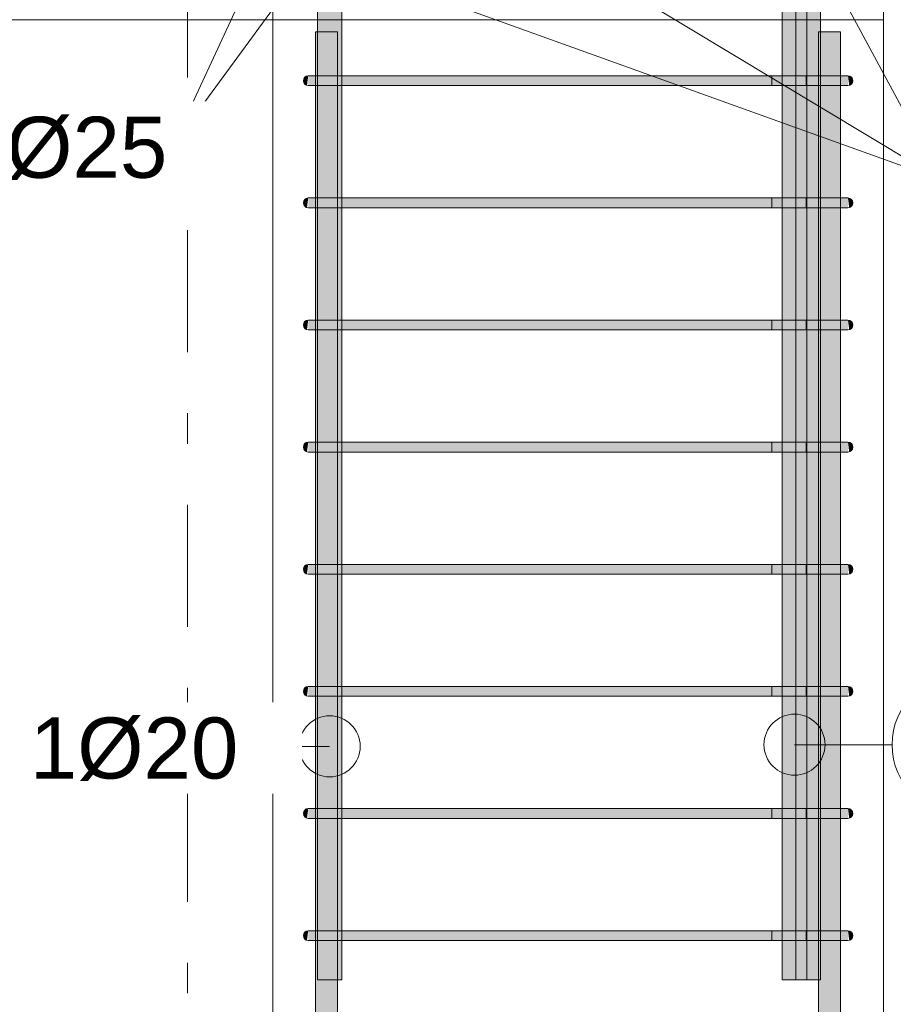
# Model space of a CAD drawing. Header units: millimetres. Extents: x -25607 to 9385, y 1894 to 10168.
# Tile 75 of 181: x -6107 to -5392, y 7864 to 8670. Entities that reach past the tile are written whole.
import ezdxf

# ---------------------------------------------------------------- set-up
doc = ezdxf.new("R2010")
doc.units = ezdxf.units.MM
doc.linetypes.add('Čára osnovy', pattern=[225, 100, -50, 25, -50])
for name, color, linetype, lineweight in [('S-BEAM', 12, 'Continuous', 9), ('S-COLS', 52, 'Continuous', 9), ('S-GRID', 1, 'Continuous', 5), ('S-RBAR', 171, 'Continuous', 5), ('S-RBAR-IDEN', 171, 'Continuous', 5)]:
    doc.layers.add(name, color=color, linetype=linetype, lineweight=lineweight)
doc.styles.add('Arial', font='arial.ttf', dxfattribs={"height": 50})

# ---------------------------------------------------------------- blocks, each defined once
blk = doc.blocks.new('Popisek výztuže - _Typ_ množství_PRAVÝ _řezy_-573729-V4')
at = {"layer": 'S-RBAR-IDEN'}
for p, q in [((-24857.77, 9096.15), (-24967.46, 9096.15)), ((-24967.46, 8979.71), (-24857.77, 8979.71))]:
    blk.add_line(p, q, dxfattribs=at)
for centre, start, end in [((-24967.46, 9037.93), 90, 270), ((-24857.77, 9037.93), 277.64339, 82.35661)]:
    blk.add_arc(centre, 58.22, start, end, dxfattribs=at)

msp = doc.modelspace()

# ---------------------------------------------------------------- hatches: boundary and pattern name
at = {"layer": 'S-RBAR'}
h = msp.add_hatch(color=7, dxfattribs=at)
h.paths.add_polyline_path([(-5843.45, 7883.8), (-5843.45, 7916), (-5846.95, 7916), (-5846.95, 7883.8)])
h.paths.add_polyline_path([(-5846.95, 7924), (-5843.45, 7924), (-5843.45, 8016), (-5846.95, 8016), (-5846.95, 7946.05)])
h.paths.add_polyline_path([(-5846.95, 8024), (-5843.45, 8024), (-5843.45, 8116), (-5846.95, 8116), (-5846.95, 8068.42)])
h.paths.add_polyline_path([(-5846.95, 8124), (-5843.45, 8124), (-5843.45, 8216), (-5846.95, 8216), (-5846.95, 8129.6)])
h.paths.add_polyline_path([(-5846.95, 8224), (-5843.45, 8224), (-5843.45, 8316), (-5846.95, 8316), (-5846.95, 8251.97)])
h.paths.add_polyline_path([(-5846.95, 8324), (-5843.45, 8324), (-5843.45, 8416), (-5846.95, 8416), (-5846.95, 8374.34)])
h.paths.add_polyline_path([(-5846.95, 8424), (-5843.45, 8424), (-5843.45, 8516), (-5846.95, 8516), (-5846.95, 8435.52)])
h.paths.add_polyline_path([(-5843.45, 8524), (-5843.45, 8616), (-5846.95, 8616), (-5846.95, 8524)])
h.paths.add_polyline_path([(-5843.45, 8624), (-5843.45, 8695), (-5848.16, 8695.17), (-5852.04, 8695.59), (-5853.06, 8695.17), (-5854.63, 8695.04), (-5855.65, 8695.17), (-5857.32, 8696.02), (-5857.89, 8696.46), (-5859.36, 8697.98), (-5861.86, 8699.02), (-5863.45, 8700.24), (-5863.45, 8660), (-5846.95, 8660), (-5846.95, 8624)])
h.paths.add_polyline_path([(-5846.86, 8705), (-5843.45, 8705), (-5843.45, 8707.64), (-5849.36, 8707.64), (-5849.36, 8705.33)])
h.paths.add_polyline_path([(-5843.45, 8729.64), (-5843.45, 8783.8), (-5849.36, 8783.8), (-5849.36, 8729.64)])
h.paths.add_polyline_path([(-5863.45, 8729.64), (-5859.36, 8729.64), (-5859.36, 8783.8), (-5863.45, 8783.8), (-5863.45, 8741.44)])
h = msp.add_hatch(color=7, dxfattribs=at)
h.paths.add_polyline_path([(-5482.79, 7883.8), (-5462.79, 7883.8), (-5462.79, 7916), (-5482.79, 7916), (-5482.79, 7884.87)])
h.paths.add_polyline_path([(-5462.79, 7924), (-5462.79, 8016), (-5482.79, 8016), (-5482.79, 7924)])
h.paths.add_polyline_path([(-5462.79, 8024), (-5462.79, 8116), (-5482.79, 8116), (-5482.79, 8024)])
h.paths.add_polyline_path([(-5482.79, 8124), (-5462.79, 8124), (-5462.79, 8216), (-5482.79, 8216), (-5482.79, 8129.6)])
h.paths.add_polyline_path([(-5462.79, 8224), (-5462.79, 8316), (-5482.79, 8316), (-5482.79, 8224)])
h.paths.add_polyline_path([(-5462.79, 8324), (-5462.79, 8416), (-5482.79, 8416), (-5482.79, 8324)])
h.paths.add_polyline_path([(-5482.79, 8424), (-5462.79, 8424), (-5462.79, 8516), (-5482.79, 8516), (-5482.79, 8496.7)])
h.paths.add_polyline_path([(-5462.79, 8524), (-5462.79, 8616), (-5482.79, 8616), (-5482.79, 8524)])
h.paths.add_polyline_path([(-5482.79, 8624), (-5462.79, 8624), (-5462.79, 8695), (-5482.79, 8695), (-5482.79, 8680.26)])
h.paths.add_polyline_path([(-5479.29, 8705), (-5481.93, 8707.64), (-5482.79, 8707.64), (-5482.79, 8705)])
h.paths.add_polyline_path([(-5462.79, 8705.99), (-5462.79, 8707.64), (-5466.76, 8707.64), (-5464.63, 8706.75)])
h.paths.add_polyline_path([(-5482.79, 8729.64), (-5462.79, 8729.64), (-5462.79, 8759.21), (-5478.08, 8774.5), (-5471.01, 8781.57), (-5462.79, 8773.36), (-5462.79, 8783.8), (-5482.79, 8783.8), (-5482.79, 8741.44)])
h = msp.add_hatch(color=7, dxfattribs=at)
h.paths.add_polyline_path([(-5453.05, 7883.8), (-5453.05, 7916), (-5462.79, 7916), (-5462.79, 7883.8)])
h.paths.add_polyline_path([(-5453.05, 7924), (-5453.05, 8016), (-5462.79, 8016), (-5462.79, 7924)])
h.paths.add_polyline_path([(-5462.79, 8024), (-5453.05, 8024), (-5453.05, 8116), (-5462.79, 8116)])
h.paths.add_polyline_path([(-5462.79, 8124), (-5453.05, 8124), (-5453.05, 8216), (-5462.79, 8216), (-5462.79, 8129.6)])
h.paths.add_polyline_path([(-5453.05, 8224), (-5453.05, 8316), (-5462.79, 8316), (-5462.79, 8224)])
h.paths.add_polyline_path([(-5453.05, 8324), (-5453.05, 8416), (-5462.79, 8416), (-5462.79, 8324)])
h.paths.add_polyline_path([(-5462.79, 8424), (-5453.05, 8424), (-5453.05, 8516), (-5462.79, 8516), (-5462.79, 8496.7)])
h.paths.add_polyline_path([(-5462.79, 8524), (-5453.05, 8524), (-5453.05, 8616), (-5462.79, 8616)])
h.paths.add_polyline_path([(-5453.05, 8624), (-5453.05, 8660), (-5451.56, 8660), (-5451.69, 8695.68), (-5457.79, 8695), (-5462.79, 8695), (-5462.79, 8624)])
h.paths.add_polyline_path([(-5452.79, 8705.54), (-5451.56, 8705.73), (-5451.69, 8707.64), (-5452.79, 8707.64), (-5452.79, 8705.68)])
h.paths.add_polyline_path([(-5451.56, 8729.64), (-5451.56, 8747.98), (-5452.79, 8749.21), (-5452.79, 8729.64)])
h.paths.add_polyline_path([(-5451.56, 8762.12), (-5451.61, 8783.8), (-5452.79, 8783.8), (-5452.79, 8763.36)])
h = msp.add_hatch(color=7, dxfattribs=at)
h.paths.add_polyline_path([(-5852.04, 5795), (-5846.95, 5795.01), (-5854.63, 5796.02), (-5861.86, 5799.02), (-5864.95, 5801.39), (-5864.95, 5795), (-5854.63, 5795)])
h.paths.add_polyline_path([(-5846.95, 5805.01), (-5846.95, 5916), (-5864.95, 5916), (-5864.95, 5816.85), (-5864.18, 5815), (-5861.01, 5810.86), (-5856.86, 5807.68), (-5852.04, 5805.68)])
h.paths.add_polyline_path([(-5864.95, 5924), (-5846.95, 5924), (-5846.95, 5984.99), (-5852.04, 5984.32), (-5856.86, 5982.32), (-5861.01, 5979.14), (-5864.18, 5975), (-5864.95, 5973.15), (-5864.95, 5926.99)])
h.paths.add_polyline_path([(-5864.95, 5988.61), (-5861.01, 5991.34), (-5854.63, 5993.98), (-5846.95, 5995), (-5846.95, 6016), (-5864.95, 6016), (-5864.95, 5990.98)])
h.paths.add_polyline_path([(-5846.95, 6024), (-5846.95, 6116), (-5864.95, 6116), (-5864.95, 6024), (-5851, 6024)])
h.paths.add_polyline_path([(-5858.65, 6124), (-5846.95, 6124), (-5846.95, 6216), (-5864.95, 6216), (-5864.95, 6124), (-5861.9, 6124)])
h.paths.add_polyline_path([(-5864.95, 6224), (-5846.95, 6224), (-5846.95, 6316), (-5864.95, 6316), (-5864.95, 6232.91)])
h.paths.add_polyline_path([(-5864.95, 6324), (-5846.95, 6324), (-5846.95, 6416), (-5864.95, 6416), (-5864.95, 6355.28)])
h.paths.add_polyline_path([(-5846.95, 6424), (-5846.95, 6516), (-5864.95, 6516), (-5864.95, 6424), (-5851, 6424)])
h.paths.add_polyline_path([(-5864.95, 6524), (-5846.95, 6524), (-5846.95, 6616), (-5864.95, 6616), (-5864.95, 6538.83)])
h.paths.add_polyline_path([(-5864.95, 6624), (-5846.95, 6624), (-5846.95, 6716), (-5864.95, 6716), (-5864.95, 6661.2)])
h.paths.add_polyline_path([(-5846.95, 6724), (-5846.95, 6816), (-5864.95, 6816), (-5864.95, 6724), (-5851, 6724)])
h.paths.add_polyline_path([(-5864.95, 6824), (-5846.95, 6824), (-5846.95, 6916), (-5864.95, 6916), (-5864.95, 6844.75)])
h.paths.add_polyline_path([(-5864.95, 6924), (-5846.95, 6924), (-5846.95, 7016), (-5864.95, 7016), (-5864.95, 6967.11)])
h.paths.add_polyline_path([(-5864.95, 7024), (-5846.95, 7024), (-5846.95, 7116), (-5864.95, 7116), (-5864.95, 7028.3)])
h.paths.add_polyline_path([(-5864.95, 7124), (-5846.95, 7124), (-5846.95, 7216), (-5864.95, 7216), (-5864.95, 7150.67)])
h.paths.add_polyline_path([(-5864.95, 7224), (-5846.95, 7224), (-5846.95, 7316), (-5864.95, 7316), (-5864.95, 7273.03)])
h.paths.add_polyline_path([(-5864.95, 7324), (-5846.95, 7324), (-5846.95, 7416), (-5864.95, 7416), (-5864.95, 7334.22)])
h.paths.add_polyline_path([(-5864.95, 7424), (-5846.95, 7424), (-5846.95, 7516), (-5864.95, 7516), (-5864.95, 7456.58)])
h.paths.add_polyline_path([(-5846.95, 7524), (-5846.95, 7616), (-5864.95, 7616), (-5864.95, 7524), (-5851, 7524)])
h.paths.add_polyline_path([(-5864.95, 7624), (-5846.95, 7624), (-5846.95, 7716), (-5864.95, 7716), (-5864.95, 7640.13)])
h.paths.add_polyline_path([(-5864.95, 7724), (-5846.95, 7724), (-5846.95, 7816), (-5864.95, 7816), (-5864.95, 7762.5)])
h.paths.add_polyline_path([(-5846.95, 7824), (-5846.95, 7916), (-5864.95, 7916), (-5864.95, 7824), (-5851, 7824)])
h.paths.add_polyline_path([(-5864.95, 7924), (-5846.95, 7924), (-5846.95, 8016), (-5864.95, 8016), (-5864.95, 7946.05)])
h.paths.add_polyline_path([(-5858.65, 8024), (-5846.95, 8024), (-5846.95, 8116), (-5864.95, 8116), (-5864.95, 8024), (-5861.9, 8024)])
h.paths.add_polyline_path([(-5864.95, 8124), (-5846.95, 8124), (-5846.95, 8216), (-5864.95, 8216), (-5864.95, 8129.6)])
h.paths.add_polyline_path([(-5864.95, 8224), (-5846.95, 8224), (-5846.95, 8316), (-5864.95, 8316), (-5864.95, 8251.97)])
h.paths.add_polyline_path([(-5864.95, 8324), (-5846.95, 8324), (-5846.95, 8416), (-5864.95, 8416), (-5864.95, 8374.34)])
h.paths.add_polyline_path([(-5864.95, 8424), (-5846.95, 8424), (-5846.95, 8516), (-5864.95, 8516), (-5864.95, 8435.52)])
h.paths.add_polyline_path([(-5864.95, 8524), (-5846.95, 8524), (-5846.95, 8616), (-5864.95, 8616), (-5864.95, 8557.89)])
h.paths.add_polyline_path([(-5846.95, 8624), (-5846.95, 8660), (-5864.95, 8660), (-5864.95, 8624), (-5851, 8624)])
h = msp.add_hatch(color=7, dxfattribs=at)
h.paths.add_polyline_path([(-5436.86, 5870), (-5436.86, 5916), (-5453.05, 5916), (-5453.05, 5870), (-5445.56, 5870)])
h.paths.add_polyline_path([(-5436.86, 5924), (-5436.86, 5965), (-5437.54, 5970.18), (-5439.54, 5975), (-5442.72, 5979.14), (-5446.86, 5982.32), (-5451.69, 5984.32), (-5453.05, 5984.32), (-5453.05, 5924), (-5438.1, 5924)])
h.paths.add_polyline_path([(-5435.05, 5985.43), (-5435.05, 6016), (-5453.05, 6016), (-5453.05, 5994.5), (-5449, 5993.94), (-5441.86, 5990.98), (-5435.65, 5986.21)])
h.paths.add_polyline_path([(-5453.05, 6024), (-5435.05, 6024), (-5435.05, 6116), (-5453.05, 6116), (-5453.05, 6049.36)])
h.paths.add_polyline_path([(-5435.05, 6124), (-5435.05, 6216), (-5453.05, 6216), (-5453.05, 6124), (-5438.1, 6124)])
h.paths.add_polyline_path([(-5435.05, 6224), (-5435.05, 6316), (-5453.05, 6316), (-5453.05, 6224), (-5438.1, 6224)])
h.paths.add_polyline_path([(-5445.17, 6324), (-5435.05, 6324), (-5435.05, 6416), (-5453.05, 6416), (-5453.05, 6324), (-5445.56, 6324)])
h.paths.add_polyline_path([(-5445.17, 6424), (-5435.05, 6424), (-5435.05, 6516), (-5453.05, 6516), (-5453.05, 6424), (-5445.56, 6424)])
h.paths.add_polyline_path([(-5435.05, 6524), (-5435.05, 6616), (-5453.05, 6616), (-5453.05, 6524), (-5438.1, 6524)])
h.paths.add_polyline_path([(-5435.05, 6624), (-5435.05, 6716), (-5453.05, 6716), (-5453.05, 6624), (-5438.1, 6624)])
h.paths.add_polyline_path([(-5449, 6724), (-5435.05, 6724), (-5435.05, 6816), (-5453.05, 6816), (-5453.05, 6724)])
h.paths.add_polyline_path([(-5438.1, 6824), (-5435.05, 6824), (-5435.05, 6916), (-5453.05, 6916), (-5453.05, 6824), (-5441.35, 6824)])
h.paths.add_polyline_path([(-5445.56, 6924), (-5435.05, 6924), (-5435.05, 7016), (-5453.05, 7016), (-5453.05, 6924), (-5449, 6924)])
h.paths.add_polyline_path([(-5435.05, 7024), (-5435.05, 7116), (-5453.05, 7116), (-5453.05, 7024), (-5438.1, 7024)])
h.paths.add_polyline_path([(-5435.05, 7124), (-5435.05, 7216), (-5453.05, 7216), (-5453.05, 7124), (-5438.1, 7124)])
h.paths.add_polyline_path([(-5453.05, 7224), (-5435.05, 7224), (-5435.05, 7316), (-5453.05, 7316), (-5453.05, 7273.03)])
h.paths.add_polyline_path([(-5435.05, 7324), (-5435.05, 7416), (-5453.05, 7416), (-5453.05, 7324), (-5438.1, 7324)])
h.paths.add_polyline_path([(-5445.17, 7424), (-5435.05, 7424), (-5435.05, 7516), (-5453.05, 7516), (-5453.05, 7424), (-5445.56, 7424)])
h.paths.add_polyline_path([(-5438.1, 7524), (-5435.05, 7524), (-5435.05, 7616), (-5453.05, 7616), (-5453.05, 7524), (-5441.35, 7524)])
h.paths.add_polyline_path([(-5438.1, 7624), (-5435.05, 7624), (-5435.05, 7716), (-5453.05, 7716), (-5453.05, 7624), (-5441.35, 7624)])
h.paths.add_polyline_path([(-5438.1, 7724), (-5435.05, 7724), (-5435.05, 7816), (-5453.05, 7816), (-5453.05, 7724), (-5441.35, 7724)])
h.paths.add_polyline_path([(-5453.05, 7824), (-5435.05, 7824), (-5435.05, 7916), (-5453.05, 7916), (-5453.05, 7884.87)])
h.paths.add_polyline_path([(-5435.05, 7924), (-5435.05, 8016), (-5453.05, 8016), (-5453.05, 7924), (-5438.1, 7924)])
h.paths.add_polyline_path([(-5445.56, 8024), (-5435.05, 8024), (-5435.05, 8116), (-5453.05, 8116), (-5453.05, 8024), (-5449, 8024)])
h.paths.add_polyline_path([(-5435.05, 8124), (-5435.05, 8216), (-5453.05, 8216), (-5453.05, 8124), (-5438.1, 8124)])
h.paths.add_polyline_path([(-5449, 8224), (-5435.05, 8224), (-5435.05, 8316), (-5453.05, 8316), (-5453.05, 8224)])
h.paths.add_polyline_path([(-5435.05, 8324), (-5435.05, 8416), (-5453.05, 8416), (-5453.05, 8324), (-5438.1, 8324)])
h.paths.add_polyline_path([(-5435.05, 8424), (-5435.05, 8516), (-5453.05, 8516), (-5453.05, 8424), (-5438.1, 8424)])
h.paths.add_polyline_path([(-5441.35, 8524), (-5435.05, 8524), (-5435.05, 8616), (-5453.05, 8616), (-5453.05, 8524), (-5445.17, 8524)])
h.paths.add_polyline_path([(-5438.1, 8624), (-5435.05, 8624), (-5435.05, 8660), (-5453.05, 8660), (-5453.05, 8624), (-5441.35, 8624)])
for points in [[(-5872.04, 8616.14), (-5871, 8624), (-5873, 8623.46), (-5874.46, 8622), (-5875, 8620), (-5874.46, 8618), (-5873, 8616.54)], [(-5854.83, 8616), (-5851, 8616), (-5851, 8624), (-5871, 8624), (-5871, 8616), (-5855.15, 8616)], [(-5831.36, 8616), (-5449, 8616), (-5449, 8624), (-5851, 8624), (-5851, 8616)], [(-5449, 8616), (-5429, 8616.14), (-5429, 8624), (-5449, 8624), (-5449, 8619.07)], [(-5427.96, 8616.14), (-5427, 8616.54), (-5425.54, 8618), (-5425, 8620), (-5425.54, 8622), (-5427, 8623.46), (-5429, 8624), (-5428.34, 8618.96)], [(-5872.04, 8516.14), (-5871, 8524), (-5873, 8523.46), (-5874.46, 8522), (-5875, 8520), (-5874.46, 8518), (-5873, 8516.54)], [(-5861.9, 8516), (-5851, 8516), (-5851, 8524), (-5871, 8524), (-5871, 8516), (-5865.14, 8516)], [(-5851, 8516), (-5449, 8516), (-5449, 8524), (-5851, 8524)], [(-5432.69, 8516), (-5429, 8516.14), (-5429, 8524), (-5449, 8524), (-5449, 8516), (-5434.86, 8516)], [(-5427.96, 8516.14), (-5427, 8516.54), (-5425.54, 8518), (-5425, 8520), (-5425.54, 8522), (-5427, 8523.46), (-5429, 8524), (-5428.34, 8518.96)], [(-5872.04, 8416.14), (-5871, 8424), (-5873, 8423.46), (-5874.46, 8422), (-5875, 8420), (-5874.46, 8418), (-5873, 8416.54)], [(-5861.9, 8416), (-5851, 8416), (-5851, 8424), (-5871, 8424), (-5871, 8416), (-5865.14, 8416)], [(-5851, 8416), (-5449, 8416), (-5449, 8424), (-5851, 8424)], [(-5432.69, 8416), (-5429, 8416.14), (-5429, 8424), (-5449, 8424), (-5449, 8416), (-5434.86, 8416)], [(-5427.96, 8416.14), (-5427, 8416.54), (-5425.54, 8418), (-5425, 8420), (-5425.54, 8422), (-5427, 8423.46), (-5429, 8424), (-5428.34, 8418.96)], [(-5872.04, 8316.14), (-5871, 8324), (-5873, 8323.46), (-5874.46, 8322), (-5875, 8320), (-5874.46, 8318), (-5873, 8316.54)], [(-5861.9, 8316), (-5851, 8316), (-5851, 8324), (-5871, 8324), (-5871, 8316), (-5865.14, 8316)], [(-5851, 8316), (-5449, 8316), (-5449, 8324), (-5851, 8324)], [(-5432.69, 8316), (-5429, 8316.14), (-5429, 8324), (-5449, 8324), (-5449, 8316), (-5434.86, 8316)], [(-5427.96, 8316.14), (-5427, 8316.54), (-5425.54, 8318), (-5425, 8320), (-5425.54, 8322), (-5427, 8323.46), (-5429, 8324), (-5428.34, 8318.96)], [(-5872.04, 8216.14), (-5871, 8224), (-5873, 8223.46), (-5874.46, 8222), (-5875, 8220), (-5874.46, 8218), (-5873, 8216.54)], [(-5861.9, 8216), (-5851, 8216), (-5851, 8224), (-5871, 8224), (-5871, 8216), (-5865.14, 8216)], [(-5851, 8216), (-5449, 8216), (-5449, 8224), (-5851, 8224)], [(-5432.69, 8216), (-5429, 8216.14), (-5429, 8224), (-5449, 8224), (-5449, 8216), (-5434.86, 8216)], [(-5427.96, 8216.14), (-5427, 8216.54), (-5425.54, 8218), (-5425, 8220), (-5425.54, 8222), (-5427, 8223.46), (-5429, 8224), (-5428.34, 8218.96)], [(-5872.04, 8116.14), (-5871, 8124), (-5873, 8123.46), (-5874.46, 8122), (-5875, 8120), (-5874.46, 8118), (-5873, 8116.54)], [(-5858.65, 8116), (-5851, 8116), (-5851, 8124), (-5871, 8124), (-5871, 8116), (-5861.9, 8116)], [(-5851, 8116), (-5449, 8116), (-5449, 8124), (-5851, 8124)], [(-5430.52, 8116), (-5429, 8116.14), (-5429, 8124), (-5449, 8124), (-5449, 8116), (-5432.69, 8116)], [(-5427.96, 8116.14), (-5427, 8116.54), (-5425.54, 8118), (-5425, 8120), (-5425.54, 8122), (-5427, 8123.46), (-5429, 8124), (-5428.34, 8118.96)], [(-5872.04, 8016.14), (-5871, 8024), (-5873, 8023.46), (-5874.46, 8022), (-5875, 8020), (-5874.46, 8018), (-5873, 8016.54)], [(-5861.9, 8016), (-5851, 8016), (-5851, 8024), (-5871, 8024), (-5871, 8016), (-5865.14, 8016)], [(-5851, 8016), (-5449, 8016), (-5449, 8024), (-5851, 8024)], [(-5432.69, 8016), (-5429, 8016.14), (-5429, 8024), (-5449, 8024), (-5449, 8016), (-5434.86, 8016)], [(-5427.96, 8016.14), (-5427, 8016.54), (-5425.54, 8018), (-5425, 8020), (-5425.54, 8022), (-5427, 8023.46), (-5429, 8024), (-5428.34, 8018.96)], [(-5872.04, 7916.14), (-5871, 7924), (-5873, 7923.46), (-5874.46, 7922), (-5875, 7920), (-5874.46, 7918), (-5873, 7916.54)], [(-5858.65, 7916), (-5851, 7916), (-5851, 7924), (-5871, 7924), (-5871, 7916), (-5861.9, 7916)], [(-5851, 7916), (-5449, 7916), (-5449, 7924), (-5851, 7924)], [(-5430.52, 7916), (-5429, 7916.14), (-5429, 7924), (-5449, 7924), (-5449, 7916), (-5432.69, 7916)], [(-5427.96, 7916.14), (-5427, 7916.54), (-5425.54, 7918), (-5425, 7920), (-5425.54, 7922), (-5427, 7923.46), (-5429, 7924), (-5428.34, 7918.96)]]:
    msp.add_hatch(color=7, dxfattribs=at).paths.add_polyline_path(points)

# ---------------------------------------------------------------- linework, layer by layer
at = {"layer": 'S-BEAM', "lineweight": 18}
for p, q in [((-5900, 8920), (-5900, 8670)), ((-5400, 8670), (-5400, 8920)), ((-5900, 8670), (-5400, 8670))]:
    msp.add_line(p, q, dxfattribs=at)
at = {"layer": 'S-BEAM'}
for p, q in [((-8150, 8670), (-5900, 8670)), ((-5900, 8670), (-8150, 8670)), ((-5900, 8670), (-5400, 8670))]:
    msp.add_line(p, q, dxfattribs=at)
at = {"layer": 'S-COLS'}
for p, q in [((-5400, 8920), (-5400, 6370)), ((-5900, 8670), (-5900, 6370)), ((-5900, 6370), (-5900, 8670)), ((-5400, 8670), (-5400, 6370))]:
    msp.add_line(p, q, dxfattribs=at)
at = {"layer": 'S-GRID', "linetype": 'Čára osnovy', "lineweight": 9}
msp.add_line((-5970, 4797.76), (-5970, 9992.7), dxfattribs=at)
at = {"layer": 'S-RBAR'}
for p, q in [((-5863.45, 7883.8), (-5863.45, 8783.8)), ((-5863.45, 7883.8), (-5863.45, 8783.8)), ((-5843.45, 7883.8), (-5843.45, 8783.8)), ((-5843.45, 7883.8), (-5843.45, 8783.8)), ((-5482.79, 7883.8), (-5482.79, 8783.8)), ((-5471.56, 7883.8), (-5471.56, 8783.8)), ((-5462.79, 7883.8), (-5462.79, 8783.8)), ((-5451.56, 7883.8), (-5451.56, 8783.8)), ((-5846.95, 8660), (-5864.95, 8660)), ((-5864.95, 5795), (-5864.95, 8660)), ((-5846.95, 8660), (-5864.95, 8660)), ((-5864.95, 5795), (-5864.95, 8660)), ((-5846.95, 5795), (-5846.95, 8660)), ((-5846.95, 5795), (-5846.95, 8660)), ((-5435.05, 8660), (-5453.05, 8660)), ((-5453.05, 5870), (-5453.05, 8660)), ((-5435.05, 8660), (-5453.05, 8660)), ((-5453.05, 5870), (-5453.05, 8660)), ((-5435.05, 5870), (-5435.05, 8660)), ((-5435.05, 5870), (-5435.05, 8660)), ((-5851, 8624), (-5871, 8624)), ((-5851, 8624), (-5871, 8624)), ((-5449, 8624), (-5851, 8624)), ((-5851, 8624), (-5449, 8624)), ((-5463.14, 8624), (-5491.43, 8624)), ((-5491.43, 8624), (-5491.43, 8616)), ((-5463.14, 8624), (-5434.86, 8624)), ((-5463.14, 8616), (-5463.14, 8624)), ((-5429, 8624), (-5463.14, 8624)), ((-5429, 8624), (-5449, 8624)), ((-5429, 8624), (-5449, 8624)), ((-5429, 8624), (-5434.86, 8624)), ((-5851, 8616), (-5871, 8616)), ((-5851, 8616), (-5871, 8616)), ((-5449, 8616), (-5851, 8616)), ((-5851, 8616), (-5449, 8616)), ((-5463.14, 8616), (-5491.43, 8616)), ((-5463.14, 8616), (-5434.86, 8616)), ((-5429, 8616), (-5463.14, 8616)), ((-5434.86, 8616), (-5449, 8616)), ((-5429, 8616), (-5449, 8616)), ((-5429.68, 8616), (-5434.86, 8616)), ((-5429.68, 8616), (-5434.86, 8616)), ((-5851, 8524), (-5871, 8524)), ((-5851, 8524), (-5871, 8524)), ((-5449, 8524), (-5851, 8524)), ((-5851, 8524), (-5449, 8524)), ((-5463.14, 8524), (-5491.43, 8524)), ((-5491.43, 8524), (-5491.43, 8516)), ((-5463.14, 8524), (-5434.86, 8524)), ((-5463.14, 8516), (-5463.14, 8524)), ((-5429, 8524), (-5463.14, 8524)), ((-5429, 8524), (-5449, 8524)), ((-5429, 8524), (-5449, 8524)), ((-5429, 8524), (-5434.86, 8524)), ((-5851, 8516), (-5871, 8516)), ((-5851, 8516), (-5871, 8516)), ((-5449, 8516), (-5851, 8516)), ((-5851, 8516), (-5449, 8516)), ((-5463.14, 8516), (-5491.43, 8516)), ((-5463.14, 8516), (-5434.86, 8516)), ((-5429, 8516), (-5463.14, 8516)), ((-5434.86, 8516), (-5449, 8516)), ((-5429, 8516), (-5449, 8516)), ((-5429.68, 8516), (-5434.86, 8516)), ((-5429.68, 8516), (-5434.86, 8516)), ((-5851, 8424), (-5871, 8424)), ((-5851, 8424), (-5871, 8424)), ((-5449, 8424), (-5851, 8424)), ((-5851, 8424), (-5449, 8424)), ((-5463.14, 8424), (-5491.43, 8424)), ((-5491.43, 8424), (-5491.43, 8416)), ((-5463.14, 8424), (-5434.86, 8424)), ((-5463.14, 8416), (-5463.14, 8424)), ((-5429, 8424), (-5463.14, 8424)), ((-5429, 8424), (-5449, 8424)), ((-5429, 8424), (-5449, 8424)), ((-5429, 8424), (-5434.86, 8424)), ((-5851, 8416), (-5871, 8416)), ((-5851, 8416), (-5871, 8416)), ((-5449, 8416), (-5851, 8416)), ((-5851, 8416), (-5449, 8416)), ((-5463.14, 8416), (-5491.43, 8416)), ((-5463.14, 8416), (-5434.86, 8416)), ((-5429, 8416), (-5463.14, 8416)), ((-5434.86, 8416), (-5449, 8416)), ((-5429, 8416), (-5449, 8416)), ((-5429.68, 8416), (-5434.86, 8416)), ((-5429.68, 8416), (-5434.86, 8416)), ((-5851, 8324), (-5871, 8324)), ((-5851, 8324), (-5871, 8324)), ((-5449, 8324), (-5851, 8324)), ((-5851, 8324), (-5449, 8324)), ((-5463.14, 8324), (-5491.43, 8324)), ((-5491.43, 8324), (-5491.43, 8316)), ((-5463.14, 8324), (-5434.86, 8324)), ((-5463.14, 8316), (-5463.14, 8324)), ((-5429, 8324), (-5463.14, 8324)), ((-5429, 8324), (-5449, 8324)), ((-5429, 8324), (-5449, 8324)), ((-5429, 8324), (-5434.86, 8324)), ((-5851, 8316), (-5871, 8316)), ((-5851, 8316), (-5871, 8316)), ((-5449, 8316), (-5851, 8316)), ((-5851, 8316), (-5449, 8316)), ((-5463.14, 8316), (-5491.43, 8316)), ((-5463.14, 8316), (-5434.86, 8316)), ((-5429, 8316), (-5463.14, 8316)), ((-5434.86, 8316), (-5449, 8316)), ((-5429, 8316), (-5449, 8316)), ((-5429.68, 8316), (-5434.86, 8316)), ((-5429.68, 8316), (-5434.86, 8316)), ((-5851, 8224), (-5871, 8224)), ((-5851, 8224), (-5871, 8224)), ((-5449, 8224), (-5851, 8224)), ((-5851, 8224), (-5449, 8224)), ((-5463.14, 8224), (-5491.43, 8224)), ((-5491.43, 8224), (-5491.43, 8216)), ((-5463.14, 8224), (-5434.86, 8224)), ((-5463.14, 8216), (-5463.14, 8224)), ((-5429, 8224), (-5463.14, 8224)), ((-5429, 8224), (-5449, 8224)), ((-5429, 8224), (-5449, 8224)), ((-5429, 8224), (-5434.86, 8224)), ((-5851, 8216), (-5871, 8216)), ((-5851, 8216), (-5871, 8216)), ((-5449, 8216), (-5851, 8216)), ((-5851, 8216), (-5449, 8216)), ((-5463.14, 8216), (-5491.43, 8216)), ((-5463.14, 8216), (-5434.86, 8216)), ((-5429, 8216), (-5463.14, 8216)), ((-5434.86, 8216), (-5449, 8216)), ((-5429, 8216), (-5449, 8216)), ((-5429.68, 8216), (-5434.86, 8216)), ((-5429.68, 8216), (-5434.86, 8216)), ((-5851, 8124), (-5871, 8124)), ((-5851, 8124), (-5871, 8124)), ((-5449, 8124), (-5851, 8124)), ((-5851, 8124), (-5449, 8124)), ((-5463.14, 8124), (-5491.43, 8124)), ((-5491.43, 8124), (-5491.43, 8116)), ((-5463.14, 8124), (-5434.86, 8124)), ((-5463.14, 8116), (-5463.14, 8124)), ((-5429, 8124), (-5463.14, 8124)), ((-5429, 8124), (-5449, 8124)), ((-5429, 8124), (-5449, 8124)), ((-5429, 8124), (-5434.86, 8124)), ((-5851, 8116), (-5871, 8116)), ((-5851, 8116), (-5871, 8116)), ((-5449, 8116), (-5851, 8116)), ((-5851, 8116), (-5449, 8116)), ((-5463.14, 8116), (-5491.43, 8116)), ((-5463.14, 8116), (-5434.86, 8116)), ((-5429, 8116), (-5463.14, 8116)), ((-5434.86, 8116), (-5449, 8116)), ((-5429, 8116), (-5449, 8116)), ((-5429.68, 8116), (-5434.86, 8116)), ((-5429.68, 8116), (-5434.86, 8116)), ((-5851, 8024), (-5871, 8024)), ((-5851, 8024), (-5871, 8024)), ((-5449, 8024), (-5851, 8024)), ((-5851, 8024), (-5449, 8024)), ((-5463.14, 8024), (-5491.43, 8024)), ((-5491.43, 8024), (-5491.43, 8016)), ((-5463.14, 8024), (-5434.86, 8024)), ((-5463.14, 8016), (-5463.14, 8024)), ((-5429, 8024), (-5463.14, 8024)), ((-5429, 8024), (-5449, 8024)), ((-5429, 8024), (-5449, 8024)), ((-5429, 8024), (-5434.86, 8024)), ((-5851, 8016), (-5871, 8016)), ((-5851, 8016), (-5871, 8016)), ((-5449, 8016), (-5851, 8016)), ((-5851, 8016), (-5449, 8016)), ((-5463.14, 8016), (-5491.43, 8016)), ((-5463.14, 8016), (-5434.86, 8016)), ((-5429, 8016), (-5463.14, 8016)), ((-5434.86, 8016), (-5449, 8016)), ((-5429, 8016), (-5449, 8016)), ((-5429.68, 8016), (-5434.86, 8016)), ((-5429.68, 8016), (-5434.86, 8016)), ((-5851, 7924), (-5871, 7924)), ((-5851, 7924), (-5871, 7924)), ((-5449, 7924), (-5851, 7924)), ((-5851, 7924), (-5449, 7924)), ((-5463.14, 7924), (-5491.43, 7924)), ((-5491.43, 7924), (-5491.43, 7916)), ((-5463.14, 7924), (-5434.86, 7924)), ((-5463.14, 7916), (-5463.14, 7924)), ((-5429, 7924), (-5463.14, 7924)), ((-5429, 7924), (-5449, 7924)), ((-5429, 7924), (-5449, 7924)), ((-5429, 7924), (-5434.86, 7924)), ((-5851, 7916), (-5871, 7916)), ((-5851, 7916), (-5871, 7916)), ((-5449, 7916), (-5851, 7916)), ((-5851, 7916), (-5449, 7916)), ((-5463.14, 7916), (-5491.43, 7916)), ((-5463.14, 7916), (-5434.86, 7916)), ((-5429, 7916), (-5463.14, 7916)), ((-5434.86, 7916), (-5449, 7916)), ((-5429, 7916), (-5449, 7916)), ((-5429.68, 7916), (-5434.86, 7916)), ((-5429.68, 7916), (-5434.86, 7916)), ((-5843.45, 7883.8), (-5863.45, 7883.8)), ((-5843.45, 7883.8), (-5863.45, 7883.8)), ((-5462.79, 7883.8), (-5482.79, 7883.8)), ((-5451.56, 7883.8), (-5471.56, 7883.8))]:
    msp.add_line(p, q, dxfattribs=at)
for centre, start, end in [((-5871, 8620), 90, 270), ((-5871, 8620), 90, 270), ((-5429, 8620), 270, 90), ((-5429, 8620), 270, 90), ((-5429, 8620), 270, 90), ((-5871, 8520), 90, 270), ((-5871, 8520), 90, 270), ((-5429, 8520), 270, 90), ((-5429, 8520), 270, 90), ((-5429, 8520), 270, 90), ((-5871, 8420), 90, 270), ((-5871, 8420), 90, 270), ((-5429, 8420), 270, 90), ((-5429, 8420), 270, 90), ((-5429, 8420), 270, 90), ((-5871, 8320), 90, 270), ((-5871, 8320), 90, 270), ((-5429, 8320), 270, 90), ((-5429, 8320), 270, 90), ((-5429, 8320), 270, 90), ((-5871, 8220), 90, 270), ((-5871, 8220), 90, 270), ((-5429, 8220), 270, 90), ((-5429, 8220), 270, 90), ((-5429, 8220), 270, 90), ((-5871, 8120), 90, 270), ((-5871, 8120), 90, 270), ((-5429, 8120), 270, 90), ((-5429, 8120), 270, 90), ((-5429, 8120), 270, 90), ((-5871, 8020), 90, 270), ((-5871, 8020), 90, 270), ((-5429, 8020), 270, 90), ((-5429, 8020), 270, 90), ((-5429, 8020), 270, 90), ((-5871, 7920), 90, 270), ((-5871, 7920), 90, 270), ((-5429, 7920), 270, 90), ((-5429, 7920), 270, 90), ((-5429, 7920), 270, 90)]:
    msp.add_arc(centre, 4, start, end, dxfattribs=at)
at = {"layer": 'S-RBAR-IDEN'}
for p, q in [((-5852.95, 8845.3), (-5981.96, 8566.9)), ((-5852.95, 8742.8), (-5981.96, 8566.9)), ((-5852.45, 8718.64), (-5353.16, 8538.97)), ((-5651.08, 8718.64), (-5353.16, 8538.97)), ((-5449.72, 8718.64), (-5353.16, 8538.97)), ((-5853.45, 8074.98), (-5923.82, 8074.98)), ((-5472.79, 8076.32), (-5392.83, 8076.32))]:
    msp.add_line(p, q, dxfattribs=at)
for centre in [(-5853.45, 8074.98), (-5472.79, 8076.32)]:
    msp.add_circle(centre, 25, dxfattribs=at)

# ---------------------------------------------------------------- block references
msp.add_blockref('Popisek výztuže - _Typ_ množství_PRAVÝ _řezy_-573729-V4', (19632.85, -961.61), dxfattribs=at)

# ---------------------------------------------------------------- texts
at = {"layer": 'S-RBAR-IDEN', "insert": (-6157.21, 8590.53), "char_height": 50, "width": 210.443, "attachment_point": 1, "style": 'Arial', "bg_fill": 3, "box_fill_scale": 1.25, "bg_fill_color": 256, "bg_fill_true_color": 13158600, "bg_fill_transparency": 0}
msp.add_mtext('2Ø25', dxfattribs=at)

# ---------------------------------------------------------------- next in the draw order: texts
at = {"layer": 'S-RBAR-IDEN', "insert": (-6099.07, 8098.6), "char_height": 50, "width": 210.443, "attachment_point": 1, "style": 'Arial', "bg_fill": 3, "box_fill_scale": 1.25, "bg_fill_color": 256, "bg_fill_true_color": 13158600, "bg_fill_transparency": 0}
msp.add_mtext('1Ø20', dxfattribs=at)

doc.saveas('drawing.dxf')
